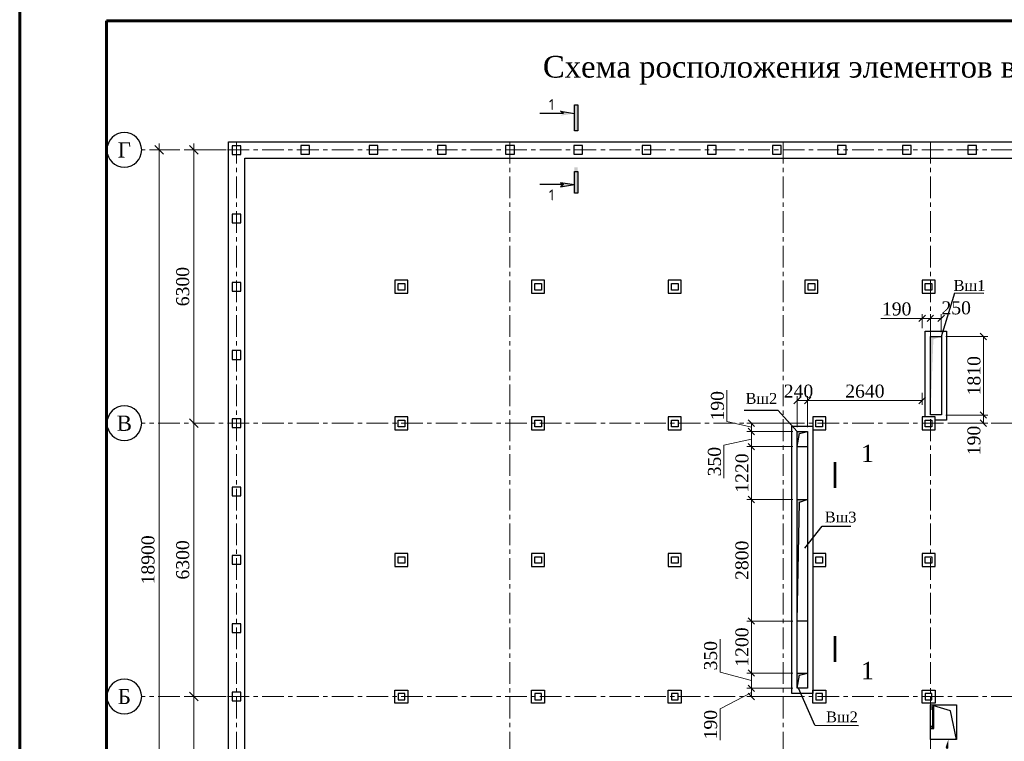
# Model space of a CAD drawing. Header units: millimetres. Extents: x 2063114 to 14983986, y -126020516 to 213791.
# Tile 253 of 256: x 2320392 to 2343088, y -1218113 to -1201478. Entities that reach past the tile are written whole.
import ezdxf
from ezdxf import colors
from ezdxf.entities.mleader import LeaderData, LeaderLine
from ezdxf.enums import TextEntityAlignment as Align
from ezdxf.math import Vec2, Vec3

# ---------------------------------------------------------------- set-up
doc = ezdxf.new("R2010")
doc.units = ezdxf.units.MM
doc.linetypes.add('CENTERX2', pattern=[4, 2.5, -0.5, 0.5, -0.5])
doc.layers.get('Defpoints').update_dxf_attribs({"color": 6, "lineweight": 35})
doc.layers.add('_print', color=6, linetype='Continuous', lineweight=60, plot=False)
doc.layers.add('Text 1', color=7, linetype='Continuous', lineweight=25, true_color=0x0000b3)
doc.layers.add('АСО-оси', color=24, linetype='CENTERX2', lineweight=20)
doc.layers.add('АСО-Размеры-цепочки', color=7, linetype='Continuous', lineweight=13)
doc.styles.add('ISO', font='times.ttf')
doc.styles.add('RUSS', font='russ', dxfattribs={"width": 0.75})
doc.styles.add('SIMPLEX', font='times.ttf', dxfattribs={"width": 0.7})
doc.styles.add('TIMES', font='times.ttf')
doc.styles.add('TIMES NEW', font='times.ttf', dxfattribs={"height": 200})
doc.styles.add('Times New Roman', font='times.ttf')
doc.dimstyles.new('Dim(100)', dxfattribs={"dimscale": 100, "dimtxt": 3.5, "dimasz": 2, "dimexe": 2, "dimexo": 2, "dimgap": 1, "dimtad": 1, "dimdec": 0, "dimdsep": 46, "dimtxsty": 'SIMPLEX', "dimblk": 'OBLIQUE', "dimcen": 2.5, "dimdle": 1.5, "dimclrd": 256, "dimclre": 256, "dimclrt": 256, "dimadec": 0, "dimazin": 0, "dimtfac": 0.75, "dimtdec": 0, "dimtmove": 1, "dimatfit": 3, "dimfxl": 1, "dimtolj": 1, "dimtzin": 0, "dimlwd": -1, "dimlwe": -1, "dimarcsym": 0})
doc.dimstyles.new('Миржалол100', dxfattribs={"dimtxt": 300, "dimasz": 150, "dimexe": 100, "dimexo": 100, "dimgap": 63, "dimtad": 1, "dimdec": 0, "dimtxsty": 'Times New Roman', "dimblk": 'OBLIQUE', "dimcen": 100, "dimclrd": 256, "dimclre": 256, "dimclrt": 256, "dimadec": 0, "dimazin": 0, "dimtfac": 1, "dimtdec": 0, "dimtmove": 1, "dimatfit": 3, "dimfxl": 800, "dimlwd": 13, "dimlwe": 13, "dimarcsym": 0})

# ---------------------------------------------------------------- blocks, each defined once
blk = doc.blocks.new('_Oblique')
at = {"color": 0, "linetype": 'ByBlock', "lineweight": -2}
blk.add_line((-0.5, -0.5), (0.5, 0.5), dxfattribs=at)
blk = doc.blocks.new('*D544')
at = {"layer": 'Defpoints', "color": 0, "lineweight": 30, "transparency": 16777216}
for p in [(2323604, -1204481), (2324103, -1204481), (2323604, -1223381)]:
    blk.add_point(p, dxfattribs=at)
at = {"layer": 'АСО-Размеры-цепочки', "transparency": 16777216}
for p, q in [((2323903, -1204481), (2323404, -1204481)), ((2323604, -1223531), (2323604, -1204331))]:
    blk.add_line(p, q, dxfattribs=at)
at = {"layer": 'АСО-Размеры-цепочки', "transparency": 16777216, "xscale": 200, "yscale": 200, "zscale": 200}
for p, rotation in [((2323604, -1204481), 90), ((2323604, -1223381), 270)]:
    blk.add_blockref('_Oblique', p, dxfattribs=dict(at, rotation=rotation))
at = {"layer": 'АСО-Размеры-цепочки', "transparency": 16777216, "insert": (2323351, -1213931), "char_height": 300, "attachment_point": 5, "rotation": 90, "style": 'TIMES'}
blk.add_mtext('\\A1;18900', dxfattribs=at)
blk = doc.blocks.new('*D545')
at = {"layer": 'Defpoints', "color": 0, "lineweight": 30, "transparency": 16777216}
for p in [(2324069, -1217081), (2324404, -1217081), (2324404, -1223381)]:
    blk.add_point(p, dxfattribs=at)
at = {"layer": 'АСО-Размеры-цепочки', "transparency": 16777216}
for p, q in [((2324404, -1223531), (2324404, -1216931)), ((2324269, -1217081), (2324604, -1217081))]:
    blk.add_line(p, q, dxfattribs=at)
at = {"layer": 'АСО-Размеры-цепочки', "transparency": 16777216, "xscale": 200, "yscale": 200, "zscale": 200}
for p, rotation in [((2324404, -1217081), 90), ((2324404, -1223381), 270)]:
    blk.add_blockref('_Oblique', p, dxfattribs=dict(at, rotation=rotation))
at = {"layer": 'АСО-Размеры-цепочки', "transparency": 16777216, "insert": (2324151, -1220231), "char_height": 300, "attachment_point": 5, "rotation": 90, "style": 'TIMES'}
blk.add_mtext('\\A1;6300', dxfattribs=at)
blk = doc.blocks.new('*D546')
at = {"layer": 'Defpoints', "color": 0, "lineweight": 30, "transparency": 16777216}
for p in [(2324404, -1210781), (2324404, -1217081), (2325352, -1217081)]:
    blk.add_point(p, dxfattribs=at)
at = {"layer": 'АСО-Размеры-цепочки', "transparency": 16777216}
for p, q in [((2324404, -1210631), (2324404, -1217231)), ((2325152, -1217081), (2324204, -1217081))]:
    blk.add_line(p, q, dxfattribs=at)
at = {"layer": 'АСО-Размеры-цепочки', "transparency": 16777216, "xscale": 200, "yscale": 200, "zscale": 200}
for p, rotation in [((2324404, -1210781), 90), ((2324404, -1217081), 270)]:
    blk.add_blockref('_Oblique', p, dxfattribs=dict(at, rotation=rotation))
at = {"layer": 'АСО-Размеры-цепочки', "transparency": 16777216, "insert": (2324151, -1213931), "char_height": 300, "attachment_point": 5, "rotation": 90, "style": 'TIMES'}
blk.add_mtext('\\A1;6300', dxfattribs=at)
blk = doc.blocks.new('*D547')
at = {"layer": 'Defpoints', "color": 0, "lineweight": 30, "transparency": 16777216}
for p in [(2324404, -1204481), (2325352, -1204481), (2324404, -1210781)]:
    blk.add_point(p, dxfattribs=at)
at = {"layer": 'АСО-Размеры-цепочки', "transparency": 16777216}
for p, q in [((2325152, -1204481), (2324204, -1204481)), ((2324404, -1210931), (2324404, -1204331))]:
    blk.add_line(p, q, dxfattribs=at)
at = {"layer": 'АСО-Размеры-цепочки', "transparency": 16777216, "xscale": 200, "yscale": 200, "zscale": 200}
for p, rotation in [((2324404, -1204481), 90), ((2324404, -1210781), 270)]:
    blk.add_blockref('_Oblique', p, dxfattribs=dict(at, rotation=rotation))
at = {"layer": 'АСО-Размеры-цепочки', "transparency": 16777216, "insert": (2324151, -1207631), "char_height": 300, "attachment_point": 5, "rotation": 90, "style": 'TIMES'}
blk.add_mtext('\\A1;6300', dxfattribs=at)
blk = doc.blocks.new('MARK-POM')
at = {"linetype": 'Continuous'}
blk.add_circle((0, 0), 4, dxfattribs=at)
at = {"linetype": 'Continuous', "style": 'RUSS', "width": 0.75}
blk.add_attdef('ЌЋЊ…ђ', text='', height=3.5, dxfattribs=at).set_placement((0, 0), align=Align.MIDDLE)
blk = doc.blocks.new('*D548')
at = {"linetype": 'Continuous', "lineweight": 13, "transparency": 16777216}
for p, q in [((2338214, -1212540), (2337157, -1212540)), ((2337257, -1215340), (2337257, -1212540)), ((2338214, -1215340), (2337157, -1215340))]:
    blk.add_line(p, q, dxfattribs=at)
at = {"layer": 'Defpoints', "color": 0, "lineweight": 30, "transparency": 16777216}
for p in [(2337257, -1212540), (2338314, -1212540), (2338314, -1215340)]:
    blk.add_point(p, dxfattribs=at)
at = {"lineweight": 13, "transparency": 16777216, "xscale": 150, "yscale": 150, "zscale": 150}
for p, rotation in [((2337257, -1212540), 90), ((2337257, -1215340), 270)]:
    blk.add_blockref('_Oblique', p, dxfattribs=dict(at, rotation=rotation))
at = {"lineweight": 25, "transparency": 16777216, "insert": (2337042, -1213940), "char_height": 300, "attachment_point": 5, "rotation": 90, "style": 'Times New Roman'}
blk.add_mtext('2800', dxfattribs=at)
blk = doc.blocks.new('*D549')
at = {"linetype": 'Continuous', "lineweight": 13, "transparency": 16777216}
for p, q in [((2338214, -1210970), (2337157, -1210970)), ((2337257, -1211320), (2337257, -1210970)), ((2337257, -1211145), (2336623, -1211288)), ((2336623, -1211288), (2336623, -1212045)), ((2338214, -1211320), (2337157, -1211320))]:
    blk.add_line(p, q, dxfattribs=at)
at = {"layer": 'Defpoints', "color": 0, "lineweight": 30, "transparency": 16777216}
for p in [(2337257, -1210970), (2338314, -1210970), (2338314, -1211320)]:
    blk.add_point(p, dxfattribs=at)
at = {"lineweight": 13, "transparency": 16777216, "xscale": 150, "yscale": 150, "zscale": 150}
for p, rotation in [((2337257, -1210970), 90), ((2337257, -1211320), 270)]:
    blk.add_blockref('_Oblique', p, dxfattribs=dict(at, rotation=rotation))
at = {"lineweight": 25, "transparency": 16777216, "insert": (2336408, -1211666), "char_height": 300, "attachment_point": 5, "rotation": 90, "style": 'Times New Roman'}
blk.add_mtext('350', dxfattribs=at)
blk = doc.blocks.new('*D550')
at = {"linetype": 'Continuous', "lineweight": 13, "transparency": 16777216}
for p, q in [((2338214, -1211320), (2337157, -1211320)), ((2337257, -1212540), (2337257, -1211320)), ((2338214, -1212540), (2337157, -1212540))]:
    blk.add_line(p, q, dxfattribs=at)
at = {"layer": 'Defpoints', "color": 0, "lineweight": 30, "transparency": 16777216}
for p in [(2337257, -1211320), (2338314, -1211320), (2338314, -1212540)]:
    blk.add_point(p, dxfattribs=at)
at = {"lineweight": 13, "transparency": 16777216, "xscale": 150, "yscale": 150, "zscale": 150}
for p, rotation in [((2337257, -1211320), 90), ((2337257, -1212540), 270)]:
    blk.add_blockref('_Oblique', p, dxfattribs=dict(at, rotation=rotation))
at = {"lineweight": 25, "transparency": 16777216, "insert": (2337042, -1211930), "char_height": 300, "attachment_point": 5, "rotation": 90, "style": 'Times New Roman'}
blk.add_mtext('1220', dxfattribs=at)
blk = doc.blocks.new('*D551')
at = {"linetype": 'Continuous', "lineweight": 13, "transparency": 16777216}
for p, q in [((2336694, -1210739), (2336694, -1210017)), ((2337257, -1210875), (2336694, -1210739)), ((2338214, -1210780), (2337157, -1210780)), ((2337257, -1210970), (2337257, -1210780)), ((2338214, -1210970), (2337157, -1210970))]:
    blk.add_line(p, q, dxfattribs=at)
at = {"layer": 'Defpoints', "color": 0, "lineweight": 30, "transparency": 16777216}
for p in [(2337257, -1210780), (2338314, -1210780), (2338314, -1210970)]:
    blk.add_point(p, dxfattribs=at)
at = {"lineweight": 13, "transparency": 16777216, "xscale": 150, "yscale": 150, "zscale": 150}
for p, rotation in [((2337257, -1210780), 90), ((2337257, -1210970), 270)]:
    blk.add_blockref('_Oblique', p, dxfattribs=dict(at, rotation=rotation))
at = {"lineweight": 25, "transparency": 16777216, "insert": (2336478, -1210378), "char_height": 300, "attachment_point": 5, "rotation": 90, "style": 'Times New Roman'}
blk.add_mtext('190', dxfattribs=at)
blk = doc.blocks.new('*D552')
at = {"linetype": 'Continuous', "lineweight": 13, "transparency": 16777216}
for p, q in [((2338214, -1215340), (2337157, -1215340)), ((2337257, -1215340), (2337257, -1216540)), ((2338214, -1216540), (2337157, -1216540))]:
    blk.add_line(p, q, dxfattribs=at)
at = {"layer": 'Defpoints', "color": 0, "lineweight": 30, "transparency": 16777216}
for p in [(2338314, -1215340), (2337257, -1216540), (2338314, -1216540)]:
    blk.add_point(p, dxfattribs=at)
at = {"lineweight": 13, "transparency": 16777216, "xscale": 150, "yscale": 150, "zscale": 150}
for p, rotation in [((2337257, -1215340), 90), ((2337257, -1216540), 270)]:
    blk.add_blockref('_Oblique', p, dxfattribs=dict(at, rotation=rotation))
at = {"lineweight": 25, "transparency": 16777216, "insert": (2337042, -1215940), "char_height": 300, "attachment_point": 5, "rotation": 90, "style": 'Times New Roman'}
blk.add_mtext('1200', dxfattribs=at)
blk = doc.blocks.new('*D553')
at = {"linetype": 'Continuous', "lineweight": 13, "transparency": 16777216}
for p, q in [((2336535, -1216518), (2336535, -1215761)), ((2337257, -1216715), (2336535, -1216518)), ((2338214, -1216540), (2337157, -1216540)), ((2337257, -1216540), (2337257, -1216891)), ((2338214, -1216891), (2337157, -1216891))]:
    blk.add_line(p, q, dxfattribs=at)
at = {"layer": 'Defpoints', "color": 0, "lineweight": 30, "transparency": 16777216}
for p in [(2338314, -1216540), (2337257, -1216891), (2338314, -1216891)]:
    blk.add_point(p, dxfattribs=at)
at = {"lineweight": 13, "transparency": 16777216, "xscale": 150, "yscale": 150, "zscale": 150}
for p, rotation in [((2337257, -1216540), 90), ((2337257, -1216891), 270)]:
    blk.add_blockref('_Oblique', p, dxfattribs=dict(at, rotation=rotation))
at = {"lineweight": 25, "transparency": 16777216, "insert": (2336319, -1216140), "char_height": 300, "attachment_point": 5, "rotation": 90, "style": 'Times New Roman'}
blk.add_mtext('350', dxfattribs=at)
blk = doc.blocks.new('*D554')
at = {"linetype": 'Continuous', "lineweight": 13, "transparency": 16777216}
for p, q in [((2338094, -1216891), (2337157, -1216891)), ((2337257, -1216891), (2337257, -1217081)), ((2337257, -1216986), (2336535, -1217367)), ((2338094, -1217081), (2337157, -1217081)), ((2336535, -1217367), (2336535, -1218090))]:
    blk.add_line(p, q, dxfattribs=at)
at = {"layer": 'Defpoints', "color": 0, "lineweight": 30, "transparency": 16777216}
for p in [(2338194, -1216891), (2337257, -1217081), (2338194, -1217081)]:
    blk.add_point(p, dxfattribs=at)
at = {"lineweight": 13, "transparency": 16777216, "xscale": 150, "yscale": 150, "zscale": 150}
for p, rotation in [((2337257, -1216891), 90), ((2337257, -1217081), 270)]:
    blk.add_blockref('_Oblique', p, dxfattribs=dict(at, rotation=rotation))
at = {"lineweight": 25, "transparency": 16777216, "insert": (2336319, -1217729), "char_height": 300, "attachment_point": 5, "rotation": 90, "style": 'Times New Roman'}
blk.add_mtext('190', dxfattribs=at)
blk = doc.blocks.new('*D555')
at = {"linetype": 'Continuous', "lineweight": 13, "transparency": 16777216}
for p, q in [((2338314, -1210871), (2338314, -1210158)), ((2338554, -1210871), (2338554, -1210158)), ((2338314, -1210258), (2338554, -1210258))]:
    blk.add_line(p, q, dxfattribs=at)
at = {"layer": 'Defpoints', "color": 0, "lineweight": 30, "transparency": 16777216}
for p in [(2338554, -1210258), (2338314, -1210971), (2338554, -1210971)]:
    blk.add_point(p, dxfattribs=at)
at = {"lineweight": 13, "transparency": 16777216, "xscale": 150, "yscale": 150, "zscale": 150, "rotation": 180}
blk.add_blockref('_Oblique', (2338314, -1210258), dxfattribs=at)
at = {"lineweight": 13, "transparency": 16777216, "xscale": 150, "yscale": 150, "zscale": 150}
blk.add_blockref('_Oblique', (2338554, -1210258), dxfattribs=at)
at = {"lineweight": 25, "transparency": 16777216, "insert": (2338344, -1210043), "char_height": 300, "attachment_point": 5, "style": 'Times New Roman'}
blk.add_mtext('240', dxfattribs=at)
blk = doc.blocks.new('*D556')
at = {"linetype": 'Continuous', "lineweight": 13, "transparency": 16777216}
for p, q in [((2338554, -1210871), (2338554, -1210158)), ((2341194, -1210082), (2341194, -1210358)), ((2338554, -1210258), (2341194, -1210258))]:
    blk.add_line(p, q, dxfattribs=at)
at = {"layer": 'Defpoints', "color": 0, "lineweight": 30, "transparency": 16777216}
for p in [(2341194, -1209982), (2341194, -1210258), (2338554, -1210971)]:
    blk.add_point(p, dxfattribs=at)
at = {"lineweight": 13, "transparency": 16777216, "xscale": 150, "yscale": 150, "zscale": 150, "rotation": 180}
blk.add_blockref('_Oblique', (2338554, -1210258), dxfattribs=at)
at = {"lineweight": 13, "transparency": 16777216, "xscale": 150, "yscale": 150, "zscale": 150}
blk.add_blockref('_Oblique', (2341194, -1210258), dxfattribs=at)
at = {"lineweight": 25, "transparency": 16777216, "insert": (2339874, -1210043), "char_height": 300, "attachment_point": 5, "style": 'Times New Roman'}
blk.add_mtext('2640', dxfattribs=at)
blk = doc.blocks.new('*D557')
at = {"linetype": 'Continuous', "lineweight": 13, "transparency": 16777216}
for p, q in [((2341737, -1210591), (2342705, -1210591)), ((2342605, -1210591), (2342605, -1210781)), ((2341784, -1210781), (2342705, -1210781))]:
    blk.add_line(p, q, dxfattribs=at)
at = {"layer": 'Defpoints', "color": 0, "lineweight": 30, "transparency": 16777216}
for p in [(2341637, -1210591), (2341684, -1210781), (2342605, -1210781)]:
    blk.add_point(p, dxfattribs=at)
at = {"lineweight": 13, "transparency": 16777216, "xscale": 150, "yscale": 150, "zscale": 150}
for p, rotation in [((2342605, -1210591), 90), ((2342605, -1210781), 270)]:
    blk.add_blockref('_Oblique', p, dxfattribs=dict(at, rotation=rotation))
at = {"lineweight": 25, "transparency": 16777216, "insert": (2342389, -1211179), "char_height": 300, "attachment_point": 5, "rotation": 90, "style": 'Times New Roman'}
blk.add_mtext('190', dxfattribs=at)
blk = doc.blocks.new('*D558')
at = {"linetype": 'Continuous', "lineweight": 13, "transparency": 16777216}
for p, q in [((2341737, -1208781), (2342705, -1208781)), ((2342605, -1210591), (2342605, -1208781)), ((2341737, -1210591), (2342705, -1210591))]:
    blk.add_line(p, q, dxfattribs=at)
at = {"layer": 'Defpoints', "color": 0, "lineweight": 30, "transparency": 16777216}
for p in [(2341637, -1208781), (2342605, -1208781), (2341637, -1210591)]:
    blk.add_point(p, dxfattribs=at)
at = {"lineweight": 13, "transparency": 16777216, "xscale": 150, "yscale": 150, "zscale": 150}
for p, rotation in [((2342605, -1208781), 90), ((2342605, -1210591), 270)]:
    blk.add_blockref('_Oblique', p, dxfattribs=dict(at, rotation=rotation))
at = {"lineweight": 25, "transparency": 16777216, "insert": (2342390, -1209686), "char_height": 300, "attachment_point": 5, "rotation": 90, "style": 'Times New Roman'}
blk.add_mtext('1810', dxfattribs=at)
blk = doc.blocks.new('*D559')
at = {"linetype": 'Continuous', "lineweight": 13, "transparency": 16777216}
for p, q in [((2341384, -1208681), (2341384, -1208264)), ((2341634, -1208681), (2341634, -1208264)), ((2341634, -1208364), (2341384, -1208364))]:
    blk.add_line(p, q, dxfattribs=at)
at = {"layer": 'Defpoints', "color": 0, "lineweight": 30, "transparency": 16777216}
for p in [(2341384, -1208364), (2341384, -1208781), (2341634, -1208781)]:
    blk.add_point(p, dxfattribs=at)
at = {"lineweight": 13, "transparency": 16777216, "xscale": 150, "yscale": 150, "zscale": 150, "rotation": 180}
blk.add_blockref('_Oblique', (2341384, -1208364), dxfattribs=at)
at = {"lineweight": 13, "transparency": 16777216, "xscale": 150, "yscale": 150, "zscale": 150}
blk.add_blockref('_Oblique', (2341634, -1208364), dxfattribs=at)
at = {"lineweight": 25, "transparency": 16777216, "insert": (2341979, -1208123), "char_height": 300, "attachment_point": 5, "style": 'Times New Roman'}
blk.add_mtext('250', dxfattribs=at)
blk = doc.blocks.new('*D560')
at = {"linetype": 'Continuous', "lineweight": 13, "transparency": 16777216}
for p, q in [((2341194, -1208591), (2341194, -1208264)), ((2341384, -1208591), (2341384, -1208264)), ((2340245, -1208364), (2341194, -1208364)), ((2341384, -1208364), (2341194, -1208364))]:
    blk.add_line(p, q, dxfattribs=at)
at = {"layer": 'Defpoints', "color": 0, "lineweight": 30, "transparency": 16777216}
for p in [(2341194, -1208364), (2341194, -1208691), (2341384, -1208691)]:
    blk.add_point(p, dxfattribs=at)
at = {"lineweight": 13, "transparency": 16777216, "xscale": 150, "yscale": 150, "zscale": 150, "rotation": 180}
blk.add_blockref('_Oblique', (2341194, -1208364), dxfattribs=at)
at = {"lineweight": 13, "transparency": 16777216, "xscale": 150, "yscale": 150, "zscale": 150}
blk.add_blockref('_Oblique', (2341384, -1208364), dxfattribs=at)
at = {"lineweight": 25, "transparency": 16777216, "insert": (2340607, -1208148), "char_height": 300, "attachment_point": 5, "style": 'Times New Roman'}
blk.add_mtext('190', dxfattribs=at)
blk = doc.blocks.new('*U1590')
at = {"color": 0, "ltscale": 25}
blk.add_lwpolyline([(-59400, 42000), (0, 42000), (0, 0), (-59400, 0)], close=True, dxfattribs=at)
at = {"color": 0, "lineweight": 60, "ltscale": 25}
blk.add_lwpolyline([(-57400, 41500), (-500, 41500), (-500, 500), (-57400, 500)], close=True, dxfattribs=at)

msp = doc.modelspace()

# ---------------------------------------------------------------- hatches: boundary and pattern name
at = {"ltscale": 25}
h = msp.add_hatch(color=256, dxfattribs=at)
h.dxf.hatch_style = 1
h.paths.add_polyline_path([(2333179.09182, -1204040.71974), (2333254.09182, -1204040.71974), (2333254.09182, -1203440.71974), (2333179.09182, -1203440.71974)])
for points in [[(2333179.09182, -1203640.71974), (2332859.09182, -1203690.71974), (2332929.09182, -1203640.71974), (2332859.09182, -1203590.71974)], [(2333179.09182, -1205280.6338), (2332859.09182, -1205230.6338), (2332929.09182, -1205280.6338), (2332859.09182, -1205330.6338)]]:
    msp.add_hatch(color=256).paths.add_polyline_path(points)
h = msp.add_hatch(color=256, dxfattribs=at)
h.dxf.hatch_style = 1
h.paths.add_polyline_path([(2333179.09182, -1205480.6338), (2333254.09182, -1205480.6338), (2333254.09182, -1204880.6338), (2333179.09182, -1204880.6338)])

# ---------------------------------------------------------------- linework, layer by layer
at = {"ltscale": 100}
for p, q in [((2332929.09182, -1203640.71974), (2332379.09182, -1203640.71974)), ((2332929.09182, -1205280.6338), (2332379.09182, -1205280.6338))]:
    msp.add_line(p, q, dxfattribs=at)
for p, q in [((2332859.09182, -1203590.71974), (2333179.09182, -1203640.71974)), ((2332929.09182, -1203640.71974), (2332859.09182, -1203590.71974)), ((2332859.09182, -1205230.6338), (2333179.09182, -1205280.6338)), ((2332859.09182, -1205230.6338), (2332929.09182, -1205280.6338)), ((2332859.09182, -1205330.6338), (2333179.09182, -1205280.6338)), ((2332929.09182, -1205280.6338), (2332859.09182, -1205330.6338))]:
    msp.add_line(p, q)
at = {"ltscale": 25}
for points in [[(2333254.09182, -1204040.71974), (2333179.09182, -1204040.71974), (2333179.09182, -1203440.71974), (2333254.09182, -1203440.71974)], [(2333254.09182, -1205480.6338), (2333179.09182, -1205480.6338), (2333179.09182, -1204980.6338), (2333254.09182, -1204980.6338)]]:
    msp.add_lwpolyline(points, close=True, dxfattribs=at)
at = {"ltscale": 100}
for points in [[(2325204.08397, -1204290.71974), (2353684.08397, -1204290.71974), (2353684.08397, -1223570.71974), (2325204.08397, -1223570.71974)], [(2325584.08397, -1204670.71974), (2353304.08397, -1204670.71974), (2353304.08397, -1223190.71974), (2325584.08397, -1223190.71974)]]:
    msp.add_lwpolyline(points, close=True, dxfattribs=at)
at = {"lineweight": -2}
for points in [[(2325291.96706, -1204584.93746), (2325491.96706, -1204584.93746), (2325491.96706, -1204384.93746), (2325291.96706, -1204384.93746)], [(2326869.08397, -1204580.71974), (2327069.08397, -1204580.71974), (2327069.08397, -1204380.71974), (2326869.08397, -1204380.71974)], [(2328444.08397, -1204580.71974), (2328644.08397, -1204580.71974), (2328644.08397, -1204380.71974), (2328444.08397, -1204380.71974)], [(2330019.08397, -1204580.71974), (2330219.08397, -1204580.71974), (2330219.08397, -1204380.71974), (2330019.08397, -1204380.71974)], [(2331594.08397, -1204580.71974), (2331794.08397, -1204580.71974), (2331794.08397, -1204380.71974), (2331594.08397, -1204380.71974)], [(2333169.09203, -1204580.71974), (2333369.09203, -1204580.71974), (2333369.09203, -1204380.71974), (2333169.09203, -1204380.71974)], [(2334744.09203, -1204580.71974), (2334944.09203, -1204580.71974), (2334944.09203, -1204380.71974), (2334744.09203, -1204380.71974)], [(2336244.08397, -1204580.71974), (2336444.08397, -1204580.71974), (2336444.08397, -1204380.71974), (2336244.08397, -1204380.71974)], [(2337744.08397, -1204580.71974), (2337944.08397, -1204580.71974), (2337944.08397, -1204380.71974), (2337744.08397, -1204380.71974)], [(2339244.08397, -1204580.71974), (2339444.08397, -1204580.71974), (2339444.08397, -1204380.71974), (2339244.08397, -1204380.71974)], [(2340744.08397, -1204580.71974), (2340944.08397, -1204580.71974), (2340944.08397, -1204380.71974), (2340744.08397, -1204380.71974)], [(2342244.08397, -1204580.71974), (2342444.08397, -1204580.71974), (2342444.08397, -1204380.71974), (2342244.08397, -1204380.71974)], [(2325291.96706, -1206157.83665), (2325491.96706, -1206157.83665), (2325491.96706, -1205957.83665), (2325291.96706, -1205957.83665)], [(2325291.96706, -1207732.83665), (2325491.96706, -1207732.83665), (2325491.96706, -1207532.83665), (2325291.96706, -1207532.83665)], [(2325291.96706, -1209307.82054), (2325491.96706, -1209307.82054), (2325491.96706, -1209107.82054), (2325291.96706, -1209107.82054)], [(2325291.96706, -1210882.83665), (2325491.96706, -1210882.83665), (2325491.96706, -1210682.83665), (2325291.96706, -1210682.83665)], [(2325291.96706, -1212457.84471), (2325491.96706, -1212457.84471), (2325491.96706, -1212257.84471), (2325291.96706, -1212257.84471)], [(2325291.96706, -1214032.83727), (2325491.96706, -1214032.83727), (2325491.96706, -1213832.83727), (2325291.96706, -1213832.83727)], [(2325291.96706, -1215607.84471), (2325491.96706, -1215607.84471), (2325491.96706, -1215407.84471), (2325291.96706, -1215407.84471)], [(2325291.96706, -1217182.85276), (2325491.96706, -1217182.85276), (2325491.96706, -1216982.85276), (2325291.96706, -1216982.85276)]]:
    msp.add_lwpolyline(points, close=True, dxfattribs=at)
at = {"color": 253, "lineweight": 25}
for points in [[(2329041.95514, -1207784.9418), (2329341.95514, -1207784.9418), (2329341.95514, -1207484.9418), (2329041.95514, -1207484.9418)], [(2329116.96319, -1207559.94379), (2329266.96319, -1207559.94379), (2329266.96319, -1207709.94379), (2329116.96319, -1207709.94379)], [(2332191.959, -1207784.93746), (2332491.959, -1207784.93746), (2332491.959, -1207484.93746), (2332191.959, -1207484.93746)], [(2332266.96706, -1207559.93945), (2332416.96706, -1207559.93945), (2332416.96706, -1207709.93945), (2332266.96706, -1207709.93945)], [(2335341.959, -1207784.93746), (2335641.959, -1207784.93746), (2335641.959, -1207484.93746), (2335341.959, -1207484.93746)], [(2335416.96706, -1207559.93945), (2335566.96706, -1207559.93945), (2335566.96706, -1207709.93945), (2335416.96706, -1207709.93945)], [(2338491.96706, -1207784.93547), (2338791.96706, -1207784.93547), (2338791.96706, -1207484.93547), (2338491.96706, -1207484.93547)], [(2338566.97511, -1207559.93746), (2338716.97511, -1207559.93746), (2338716.97511, -1207709.93746), (2338566.97511, -1207709.93746)], [(2341191.96706, -1207784.93547), (2341491.96706, -1207784.93547), (2341491.96706, -1207484.93547), (2341191.96706, -1207484.93547)], [(2341266.97511, -1207559.93746), (2341416.97511, -1207559.93746), (2341416.97511, -1207709.93746), (2341266.97511, -1207709.93746)], [(2329041.95514, -1210934.9418), (2329341.95514, -1210934.9418), (2329341.95514, -1210634.9418), (2329041.95514, -1210634.9418)], [(2329116.96319, -1210709.94379), (2329266.96319, -1210709.94379), (2329266.96319, -1210859.94379), (2329116.96319, -1210859.94379)], [(2332191.959, -1210934.93746), (2332491.959, -1210934.93746), (2332491.959, -1210634.93746), (2332191.959, -1210634.93746)], [(2332266.96706, -1210709.93945), (2332416.96706, -1210709.93945), (2332416.96706, -1210859.93945), (2332266.96706, -1210859.93945)], [(2335341.959, -1210934.93746), (2335641.959, -1210934.93746), (2335641.959, -1210634.93746), (2335341.959, -1210634.93746)], [(2335416.96706, -1210709.93945), (2335566.96706, -1210709.93945), (2335566.96706, -1210859.93945), (2335416.96706, -1210859.93945)], [(2338671.58397, -1210934.93547), (2338971.58397, -1210934.93547), (2338971.58397, -1210634.93547), (2338671.58397, -1210634.93547)], [(2338746.59203, -1210709.93746), (2338896.59203, -1210709.93746), (2338896.59203, -1210859.93746), (2338746.59203, -1210859.93746)], [(2341191.96706, -1210934.93547), (2341491.96706, -1210934.93547), (2341491.96706, -1210634.93547), (2341191.96706, -1210634.93547)], [(2341266.97511, -1210709.93746), (2341416.97511, -1210709.93746), (2341416.97511, -1210859.93746), (2341266.97511, -1210859.93746)], [(2329041.95514, -1214084.94379), (2329341.95514, -1214084.94379), (2329341.95514, -1213784.94379), (2329041.95514, -1213784.94379)], [(2332191.959, -1214084.93945), (2332491.959, -1214084.93945), (2332491.959, -1213784.93945), (2332191.959, -1213784.93945)], [(2335341.959, -1214084.93945), (2335641.959, -1214084.93945), (2335641.959, -1213784.93945), (2335341.959, -1213784.93945)], [(2338671.57592, -1214084.93746), (2338971.57592, -1214084.93746), (2338971.57592, -1213784.93746), (2338671.57592, -1213784.93746)], [(2341191.96706, -1214084.93746), (2341491.96706, -1214084.93746), (2341491.96706, -1213784.93746), (2341191.96706, -1213784.93746)], [(2329116.96319, -1213859.94578), (2329266.96319, -1213859.94578), (2329266.96319, -1214009.94578), (2329116.96319, -1214009.94578)], [(2332266.96706, -1213859.94143), (2332416.96706, -1213859.94143), (2332416.96706, -1214009.94143), (2332266.96706, -1214009.94143)], [(2335416.96706, -1213859.94143), (2335566.96706, -1213859.94143), (2335566.96706, -1214009.94143), (2335416.96706, -1214009.94143)], [(2338746.58397, -1213859.93945), (2338896.58397, -1213859.93945), (2338896.58397, -1214009.93945), (2338746.58397, -1214009.93945)], [(2341266.97511, -1213859.93945), (2341416.97511, -1213859.93945), (2341416.97511, -1214009.93945), (2341266.97511, -1214009.93945)], [(2329041.95514, -1216934.94578), (2329341.95514, -1216934.94578), (2329341.95514, -1217234.94578), (2329041.95514, -1217234.94578)], [(2332191.959, -1216934.94143), (2332491.959, -1216934.94143), (2332491.959, -1217234.94143), (2332191.959, -1217234.94143)], [(2335341.959, -1216934.94143), (2335641.959, -1216934.94143), (2335641.959, -1217234.94143), (2335341.959, -1217234.94143)], [(2338671.57592, -1216934.93945), (2338971.57592, -1216934.93945), (2338971.57592, -1217234.93945), (2338671.57592, -1217234.93945)], [(2341191.96706, -1216934.93945), (2341491.96706, -1216934.93945), (2341491.96706, -1217234.93945), (2341191.96706, -1217234.93945)], [(2329116.96319, -1217159.94379), (2329266.96319, -1217159.94379), (2329266.96319, -1217009.94379), (2329116.96319, -1217009.94379)], [(2332266.96706, -1217159.93945), (2332416.96706, -1217159.93945), (2332416.96706, -1217009.93945), (2332266.96706, -1217009.93945)], [(2335416.96706, -1217159.93945), (2335566.96706, -1217159.93945), (2335566.96706, -1217009.93945), (2335416.96706, -1217009.93945)], [(2338746.58397, -1217159.93746), (2338896.58397, -1217159.93746), (2338896.58397, -1217009.93746), (2338746.58397, -1217009.93746)], [(2341266.97511, -1217159.93746), (2341416.97511, -1217159.93746), (2341416.97511, -1217009.93746), (2341266.97511, -1217009.93746)], [(2341434.08397, -1217369.0679), (2341384.08397, -1217369.0679), (2341384.08397, -1217319.0679), (2341434.08397, -1217319.0679)], [(2341434.08397, -1217319.0679), (2341434.08397, -1217819.9031), (2341460.79243, -1217819.9031), (2341460.79243, -1217319.0679)], [(2341434.08397, -1217769.0679), (2341384.08397, -1217769.0679), (2341384.08397, -1217819.0679), (2341434.08397, -1217819.0679)]]:
    msp.add_lwpolyline(points, close=True, dxfattribs=at)
at = {"color": 1, "lineweight": 30}
msp.add_lwpolyline([(2341267.42124, -1210634.93547), (2341267.42124, -1208660.57148), (2341757.42124, -1208660.57148), (2341757.42124, -1210710.71974), (2341491.96706, -1210710.71974), (2341491.96706, -1210634.93547), (2341267.42124, -1210634.93547)], dxfattribs=at)
for points in [[(2341637.42124, -1210590.71974), (2341387.42124, -1210590.71974), (2341387.42124, -1208780.57148), (2341637.42124, -1208780.57148)], [(2338194.08397, -1210850.71974), (2338671.58397, -1210850.71974), (2338671.58397, -1217010.72043), (2338194.08397, -1217010.72043)], [(2338314.08397, -1210970.71974), (2338551.58397, -1210970.71974), (2338551.58397, -1216890.72043), (2338314.08397, -1216890.72043)], [(2338551.58397, -1211321.21974), (2338314.08397, -1211321.21974), (2338314.08397, -1210970.71974), (2338551.58397, -1210970.71974)], [(2338552.08397, -1215340.36419), (2338314.08397, -1215340.36419), (2338314.08397, -1212540.42465), (2338552.08397, -1212540.42465)], [(2338314.08397, -1216540.22043), (2338551.58397, -1216540.22043), (2338551.58397, -1216890.72043), (2338314.08397, -1216890.72043)], [(2341384.08397, -1217270.72079), (2341984.08397, -1217270.72079), (2341984.08397, -1218070.72079), (2341384.08397, -1218070.72079)]]:
    msp.add_lwpolyline(points, close=True, dxfattribs=at)
at = {"linetype": 'ByBlock', "lineweight": 30}
for points in [[(2338314.08397, -1211317.22043), (2338367.11698, -1211019.75274), (2338551.58397, -1210970.71974)], [(2338314.08397, -1215340.36419), (2338367.11698, -1212597.45766), (2338544.08397, -1212540.42465)], [(2338314.08397, -1216886.72113), (2338367.11698, -1216589.25344), (2338551.58397, -1216540.22043)]]:
    msp.add_lwpolyline(points, dxfattribs=at)
at = {"lineweight": 25}
for points in [[(2339183.89375, -1212274.89145, 60, 60, 0), (2339183.89375, -1211674.89145, 60, 60, 0), (2339183.89375, -1211874.89145, 0, 80, 0), (2339583.89375, -1211874.89145, 0, 0, 0), (2340183.89375, -1211874.89145, 0, 0, 0)], [(2339183.89375, -1215681.68274, 60, 60, 0), (2339183.89375, -1216281.68274, 60, 60, 0), (2339183.89375, -1216081.68274, 0, 80, 0), (2339583.89375, -1216081.68274, 0, 0, 0), (2340183.89375, -1216081.68274, 0, 0, 0)]]:
    msp.add_lwpolyline(points, format="xyseb", dxfattribs=at)
at = {"linetype": 'ByBlock'}
msp.add_lwpolyline([(2341984.08397, -1218070.72079), (2341844.92492, -1217413.87984), (2341384.08397, -1217270.72079)], dxfattribs=at)
at = {"lineweight": 30}
for points in [[(2341387.42124, -1210590.71974), (2341384.08397, -1208780.57148), (2341453.01624, -1208846.75326), (2341637.42124, -1208780.57148)], [(2338314.08397, -1211321.21974), (2338314.08397, -1210970.71974), (2338367.11698, -1211019.75274), (2338551.58397, -1210970.71974)], [(2338314.08397, -1215340.36419), (2338314.08397, -1212540.42465), (2338367.11698, -1212597.45766), (2338544.08397, -1212540.42465)], [(2338314.08397, -1216890.72043), (2338314.08397, -1216540.22043), (2338367.11698, -1216589.25344), (2338551.58397, -1216540.22043)]]:
    msp.add_solid(points, dxfattribs=at)
at = {"layer": '_print', "ltscale": 100}
msp.add_lwpolyline([(2379792.08613, -1243001.43901), (2320392.08613, -1243001.43901), (2320392.08613, -1201001.43901), (2379792.08613, -1201001.43901)], close=True, dxfattribs=at)
at = {"layer": 'Text 1', "linetype": 'Continuous', "lineweight": 25, "ltscale": 100}
for points in [[(2341637.42124, -1208780.57148), (2341950.87881, -1207777.4876), (2342614.81059, -1207778.66625)], [(2337090.01315, -1210480.83832), (2337865.70388, -1210482.01697), (2338314.08397, -1210970.71974)], [(2338494.02273, -1213661.22347), (2338890.33747, -1213153.33422), (2339554.26925, -1213154.51287)], [(2338720.57412, -1217743.75631), (2338344.08397, -1216890.71974)], [(2338720.57412, -1217743.75631), (2339723.73653, -1217744.93495)]]:
    msp.add_lwpolyline(points, dxfattribs=at)
at = {"layer": 'АСО-оси', "color": 116, "ltscale": 200}
for p, q in [((2353684.08397, -1204480.71974), (2323204.08397, -1204480.71974)), ((2353684.08397, -1210780.71974), (2323204.08397, -1210780.71974)), ((2353684.08397, -1217080.71974), (2323204.08397, -1217080.71974))]:
    msp.add_line(p, q, dxfattribs=at)
at = {"layer": 'АСО-оси', "ltscale": 200}
for p, q in [((2325391.96706, -1204290.71974), (2325391.96706, -1225397.85276)), ((2331689.85014, -1204290.71974), (2331689.85014, -1225397.85077)), ((2337989.85014, -1204290.71974), (2337989.85014, -1225397.85077)), ((2341389.85014, -1204290.71974), (2341389.85014, -1225403.85077))]:
    msp.add_line(p, q, dxfattribs=at)

# ---------------------------------------------------------------- block references
msp.add_blockref('*U1590', (2379792.08613, -1243001.43901))
at = {"ltscale": 200}
ref = msp.add_blockref('MARK-POM', (2322804.13442, -1204480.71974), dxfattribs=dict(at, xscale=-100, yscale=100, zscale=100))
ref.add_attrib('ЌЋЊ…ђ', 'Г', dxfattribs={"color": 0, "linetype": 'Continuous', "height": 350, "style": 'TIMES'}).set_placement((2322804.13442, -1204480.71974), align=Align.MIDDLE_CENTER)
ref = msp.add_blockref('MARK-POM', (2322804.13442, -1210780.71974), dxfattribs=dict(at, xscale=-100, yscale=100, zscale=100))
ref.add_attrib('ЌЋЊ…ђ', 'В', dxfattribs={"color": 0, "linetype": 'Continuous', "height": 350, "style": 'TIMES'}).set_placement((2322804.13442, -1210780.71974), align=Align.MIDDLE_CENTER)
ref = msp.add_blockref('MARK-POM', (2322804.13442, -1217080.72152), dxfattribs=dict(at, xscale=-100, yscale=100, zscale=100))
ref.add_attrib('ЌЋЊ…ђ', 'Б', dxfattribs={"color": 0, "linetype": 'Continuous', "height": 350, "style": 'TIMES'}).set_placement((2322804.13442, -1217080.72152), align=Align.MIDDLE_CENTER)

# ---------------------------------------------------------------- texts
at = {"lineweight": 25, "style": 'Times New Roman'}
msp.add_text('1', height=400, dxfattribs=at).set_placement((2339783.89375, -1211674.89145))
msp.add_text('1', height=400, dxfattribs=at).set_placement((2339783.89375, -1216281.68274), align=Align.TOP_LEFT)
at = {"lineweight": 25, "insert": (2332451.47276, -1202313.24156), "char_height": 500, "width": 19554.8305696, "attachment_point": 1, "style": 'Times New Roman'}
msp.add_mtext('Схема росположения элементов вент шахты на отм. +6.520\\P', dxfattribs=at)
at = {"char_height": 250, "width": 140.9752569, "attachment_point": 1, "style": 'ISO'}
for insert in [(2332591.82088, -1203309.12599), (2332591.82088, -1205391.68849)]:
    msp.add_mtext('{\\fISOCPEUR|b0|i0|c204|p34;1}', dxfattribs=dict(at, insert=insert))
at = {"layer": 'Text 1', "ltscale": 100, "char_height": 250, "attachment_point": 2, "rotation": 359.898285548, "style": 'TIMES NEW'}
for s, insert, width in [('Bш1', (2342285.73113, -1207480.45078), 559.2801064), ('Bш2', (2337489.16059, -1210083.89612), 559.2801064), ('Bш3', (2339315.59529, -1212818.62306), 1963.9067097), ('Bш2', (2339345.79242, -1217425.00896), 903.5971444)]:
    msp.add_mtext(s, dxfattribs=dict(at, insert=insert, width=width))

# ---------------------------------------------------------------- dimensions: what is measured, and where the dimension line sits
at = {"lineweight": 25}
for base, p1, p2, picture, middle in [((2341194.08397, -1208364.46136), (2341384.08397, -1208690.71974), (2341194.08397, -1208690.71974), '*D560', (2340606.61175, -1208098.37645)), ((2341384.08397, -1208364.46136), (2341634.42124, -1208780.57148), (2341384.08397, -1208780.57148), '*D559', (2341978.8856, -1208338.44299)), ((2338553.583974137, -1210258.1107353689), (2338314.083974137, -1210970.719735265), (2338553.583974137, -1210970.7197352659), '*D555', (2338344.0227299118, -1210258.1107353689))]:
    dim = msp.add_linear_dim(base=base, p1=p1, p2=p2, dimstyle='Миржалол100', dxfattribs=at)
    dim.commit()
    dim.dimension.update_dxf_attribs({"geometry": picture, "text_midpoint": middle, "dimtype": 160})
for base, p1, p2, picture, middle in [((2342605.4152, -1208780.57148), (2341637.42124, -1210590.71974), (2341637.42124, -1208780.57148), '*D558', (2342389.81967, -1209685.64561)), ((2337257.1288, -1211320.21974), (2338314.08397, -1212540.42465), (2338314.08397, -1211320.21974), '*D550', (2337041.53327, -1211930.32219)), ((2337257.1288, -1212540.42465), (2338314.08397, -1215340.36419), (2338314.08397, -1212540.42465), '*D548', (2337041.53327, -1213940.39442)), ((2337257.1288, -1216540.22043), (2338314.08397, -1215340.36419), (2338314.08397, -1216540.22043), '*D552', (2337041.53327, -1215940.29231))]:
    dim = msp.add_linear_dim(base=base, p1=p1, p2=p2, angle=90, dimstyle='Миржалол100', dxfattribs=at)
    dim.commit()
    dim.dimension.update_dxf_attribs({"geometry": picture, "text_midpoint": middle})
dim = msp.add_linear_dim(base=(2341194.083974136, -1210258.1107353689), p1=(2338553.583974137, -1210970.7197352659), p2=(2341194.083974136, -1209982.0778424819), dimstyle='Миржалол100', dxfattribs=at)
dim.commit()
dim.dimension.update_dxf_attribs({"geometry": '*D556', "text_midpoint": (2339873.833974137, -1210042.515205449)})
for base, p1, p2, picture, middle in [((2337257.1288, -1210779.71974), (2338314.08397, -1210969.71974), (2338314.08397, -1210779.71974), '*D551', (2336694.43774, -1210676.47038)), ((2342605.4152, -1210780.71974), (2341637.42124, -1210590.71974), (2341683.58397, -1210780.71974), '*D557', (2342605.4152, -1211178.67145)), ((2337257.1288020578, -1210969.719735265), (2338314.083974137, -1211320.2197352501), (2338314.083974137, -1210969.719735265), '*D549', (2336623.2495513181, -1211350.859605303)), ((2337257.1288020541, -1216890.7204345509), (2338314.083974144, -1216540.220434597), (2338314.083974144, -1216890.7204345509), '*D553', (2336535.0104743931, -1216455.158197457)), ((2337257.1288, -1217080.71974), (2338194.08397, -1216890.71974), (2338194.08397, -1217080.71974), '*D554', (2336534.83104, -1217430.21617))]:
    dim = msp.add_linear_dim(base=base, p1=p1, p2=p2, angle=90, dimstyle='Миржалол100', dxfattribs=at)
    dim.commit()
    dim.dimension.update_dxf_attribs({"geometry": picture, "text_midpoint": middle, "dimtype": 160})
at = {"layer": 'АСО-Размеры-цепочки'}
for base, p1, p2, angle, picture, middle in [((2323604.08397, -1204480.71974), (2323604.08397, -1223380.71974), (2324103.06312, -1204480.71974), 90, '*D544', (2323351.05586, -1213930.71974)), ((2324404.08397, -1204480.71974), (2324404.08397, -1210780.71974), (2325351.70673, -1204480.71974), 90, '*D547', (2324151.48844, -1207630.71974)), ((2324404.08397, -1217080.71974), (2324404.08397, -1210780.71974), (2325351.70673, -1217080.71974), 270, '*D546', (2324151.48844, -1213930.71974)), ((2324404.08397, -1217080.71974), (2324404.08397, -1223380.71974), (2324069.46534, -1217080.71974), 90, '*D545', (2324151.48844, -1220230.71974))]:
    dim = msp.add_linear_dim(base=base, p1=p1, p2=p2, angle=angle, dimstyle='Dim(100)', override={"dimtxt": 3, "dimtxsty": 'TIMES'}, dxfattribs=at)
    dim.commit()
    dim.dimension.update_dxf_attribs({"geometry": picture, "text_midpoint": middle})

# ---------------------------------------------------------------- leaders
at = {"layer": 'АСО-Размеры-цепочки', "lineweight": 18, "ltscale": 100}
ml = msp.add_multileader_mtext('Standard', dxfattribs=at)
ml.set_content('{\\H0.83333x;Дверь люк-лаз\\P600x800 }', color=256, style='Times New Roman')
ml.set_leader_properties()
ml.build(insert=Vec2(0, 0))
ml.multileader.update_dxf_attribs({"text_left_attachment_type": 6, "text_right_attachment_type": 6, "dogleg_length": 0.36, "arrow_head_size": 200})
ctx = ml.context
ctx.base_point, ctx.char_height, ctx.arrow_head_size, ctx.landing_gap_size, ctx.plane_origin = Vec3(2339304.66882, -1219150.8913), 250, 200, 200, Vec3(2341158.84088, -1216312.76885)
ctx.left_attachment, ctx.right_attachment, ctx.text_align_type = 6, 6, 1
notes = []
notes.append((ctx, [(0, (1, 1, 0), (2341600.59922, -1219150.8913), (-1, 0), 0.36, [(3, [(2341799.41695, -1218070.71974)], 0, [])])]))
ctx.mtext.insert, ctx.mtext.alignment, ctx.mtext.flow_direction = Vec3(2340452.45402, -1218859.2248), 2, 5
for ctx, leaders in notes:
    for number, flags, end, landing, length, lines in leaders:
        leader = LeaderData()
        leader.index, (leader.has_last_leader_line, leader.has_dogleg_vector, leader.attachment_direction) = number, flags
        leader.last_leader_point, leader.dogleg_vector, leader.dogleg_length = Vec3(end), Vec3(landing), length
        for number, points, colour, breaks in lines:
            line = LeaderLine()
            line.index, line.vertices, line.color, line.breaks = number, Vec3.list(points), colors.encode_raw_color(colour), breaks
            leader.lines.append(line)
        ctx.leaders.append(leader)

doc.saveas('drawing.dxf')
